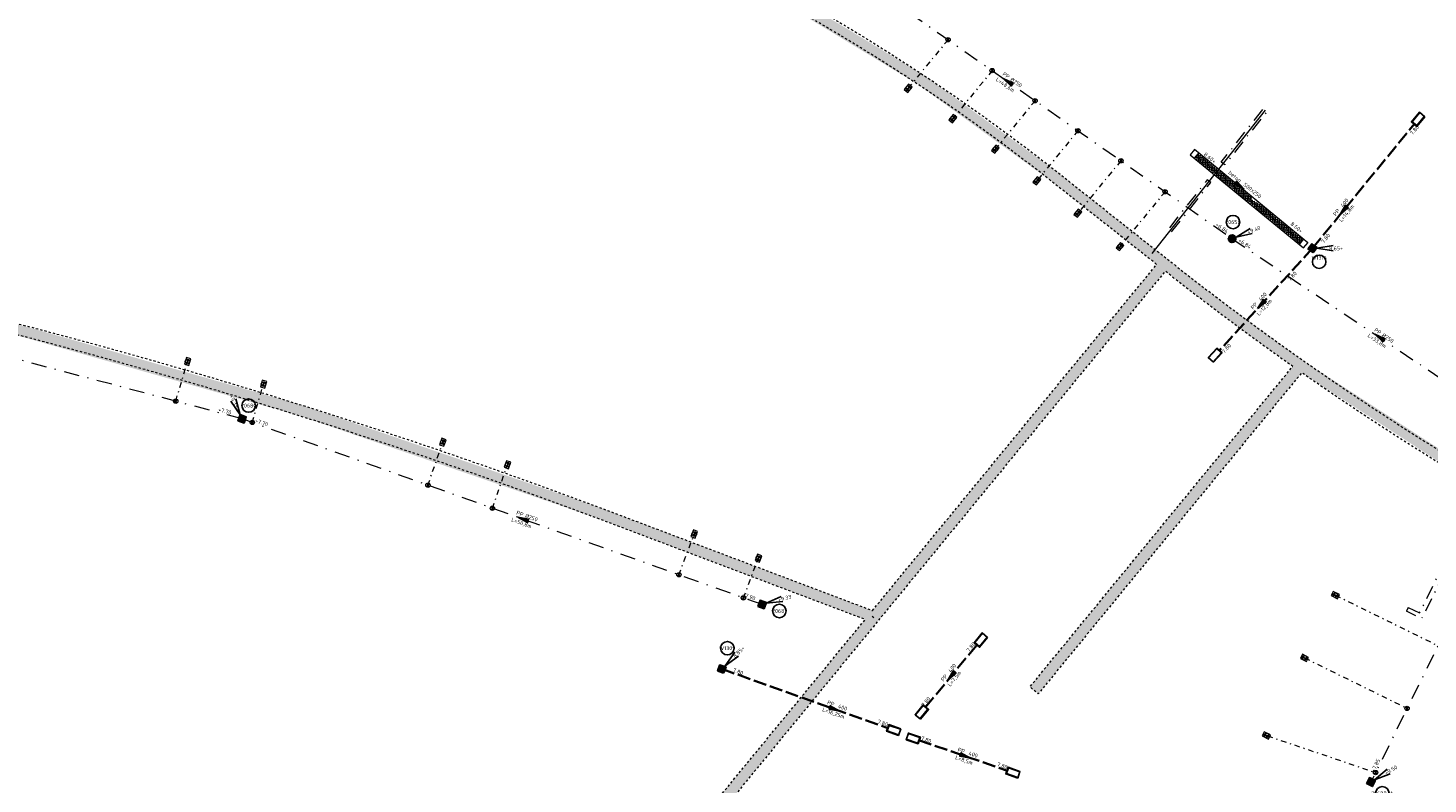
# Model space of a CAD drawing. Header units: metres. Extents: x 166295 to 169354, y 462100 to 463391.
# Tile 17 of 27: x 167630 to 167759, y 462669 to 462738. Entities that reach past the tile are written whole.
import ezdxf
from ezdxf.enums import TextEntityAlignment as Align

# ---------------------------------------------------------------- set-up
doc = ezdxf.new("R2010")
doc.units = ezdxf.units.M
doc.header["$LTSCALE"] = 0.2
for name, pattern in [('DASHDOT', [25.4, 12.7, -6.35, 0, -6.35]), ('NLCS-HIDDEN', [4, 2, -2]), ('RI-HWA_PE', [7.8, 6, -1.8]), ('RI-VWA_HUISAANSLUITING', [6.1, 2.5, -1.8, 0, -1.8]), ('RI-VWA_PE', [15, 7, -4, 0, -4])]:
    doc.linetypes.add(name, pattern=pattern)
for name, color, linetype, lineweight in [('B-WE-KL-ET_LS_OV-G', 8, 'KL-LS-OV-N', 18), ('B-WE-KL-MANTELBUIS-G', 7, 'DASHDOT', 18), ('B-WE-KL-TRACE_WENSTRACE-G', 8, 'NLCS-HIDDEN', 18), ('B-WE-KL-TRACE_WENSTRACE-G2', 252, 'Continuous', 35), ('B-WE-RI-HWA_GOOT_ROOSTERGOOT-G', 252, 'Continuous', 18), ('B-WE-RI-HWA_GOOT_ROOSTERGOOT-V gesloten', 253, 'Continuous', 18), ('B-WE-RI-HWA_PUTNUMMER-S', 252, 'Continuous', 25), ('B-WE-RI-HWA_RIOOLPUT_INSPECTIEPUT-S', 253, 'Continuous', 35), ('B-WE-RI-HWA_STROOMRICHTING-S', 252, 'Continuous', 25), ('B-WE-RI-HWA_TRANSPORTLEIDING_PP_400-G', 252, 'RI-HWA_PE', 35), ('B-WE-RI-HWA_UITSTROOMBAK-S', 252, 'Continuous', 25), ('B-WE-RI-VWA_HUISAANSLUITING_PP_125-G', 252, 'RI-VWA_HUISAANSLUITING', 18), ('B-WE-RI-VWA_HULPSTUK-ONTSTOPPINGSSTUK_PP_125-S', 252, 'Continuous', 20), ('B-WE-RI-VWA_HULPSTUK_INLAAT-KNEVELINLAAT_250-125-G', 252, 'Continuous', 20), ('B-WE-RI-VWA_STROOMRICHTING-S', 252, 'Continuous', 25), ('B-WE-RI-VWA_TRANSPORTLEIDING_PE_250-G', 252, 'RI-VWA_PE', 18), ('N-WE-RI-VWA_PUTNUMMER-S', 32, 'Continuous', 25), ('N-WE-RI-VWA_RIOOLPUT_INSPECTIEPUT-S', 32, 'Continuous', 25)]:
    doc.layers.add(name, color=color, linetype=linetype, lineweight=lineweight)
doc.styles.add('NLCS-ISO', font='NLCS-ISO.ttf')
doc.linetypes.add('KL-LS-OV-N', pattern='A,4,-1,[103,NLCS.SHX,S=0.75,R=0,X=0,Y=0],-1,4,-1.5,["0V",Standard,S=1,R=0,X=0,Y=-0.5],-3', length=14.5)

# ---------------------------------------------------------------- blocks, each defined once
blk = doc.blocks.new('*U75')
at = {"ltscale": 0.1}
blk.add_hatch(color=256, dxfattribs=at).paths.add_polyline_path([(-2.5, 0), (2.5, -0.83), (2.5, 0.83)])
at = {"ltscale": 0.1, "flags": 128}
blk.add_lwpolyline([(-2.5, 0), (2.5, -0.83), (2.5, 0.83)], close=True, dxfattribs=at)
at = {"ltscale": 0.1, "style": 'NLCS-ISO'}
for tag, p in [('BOBL', (-107.41, 0)), ('MAT', (-0.5, 0.5))]:
    blk.add_attdef(tag, text='', height=1.8, dxfattribs=at).set_placement(p, align=Align.BOTTOM_RIGHT)
for tag, p in [('DIA', (0.5, 0.5)), ('BOBR', (116.2, 0))]:
    blk.add_attdef(tag, text='', height=1.8, dxfattribs=at).set_placement(p, align=Align.BOTTOM_LEFT)
at = {"ltscale": 0.1, "style": 'NLCS-ISO', "flags": 1}
blk.add_attdef('PUTNR-L', text='', height=1.8, dxfattribs=at).set_placement((-0.82, -5.89), align=Align.BOTTOM_RIGHT)
at = {"ltscale": 0.1, "style": 'NLCS-ISO'}
blk.add_attdef('JVA', text='', height=1.8, dxfattribs=at).set_placement((0, -1), align=Align.TOP_CENTER)
at = {"ltscale": 0.1, "style": 'NLCS-ISO', "flags": 1}
blk.add_attdef('PUTNR-L', text='', height=1.8, dxfattribs=at).set_placement((1.95, -5.77), align=Align.BOTTOM_LEFT)
blk = doc.blocks.new('*U84')
at = {"ltscale": 0.1}
blk.add_hatch(color=256, dxfattribs=at).paths.add_polyline_path([(2.5, 0), (-2.5, -0.83), (-2.5, 0.83)])
at = {"ltscale": 0.1, "flags": 128}
blk.add_lwpolyline([(2.5, 0), (-2.5, -0.83), (-2.5, 0.83)], close=True, dxfattribs=at)
at = {"ltscale": 0.1, "style": 'NLCS-ISO'}
for tag, p in [('BOBL', (-74.51, 0)), ('MAT', (-0.5, 0.5))]:
    blk.add_attdef(tag, text='', height=1.8, dxfattribs=at).set_placement(p, align=Align.BOTTOM_RIGHT)
for tag, p in [('DIA', (0.5, 0.5)), ('BOBR', (78.97, 0))]:
    blk.add_attdef(tag, text='', height=1.8, dxfattribs=at).set_placement(p, align=Align.BOTTOM_LEFT)
at = {"ltscale": 0.1, "style": 'NLCS-ISO', "flags": 1}
blk.add_attdef('PUTNR-L', text='', height=1.8, dxfattribs=at).set_placement((-0.82, -5.89), align=Align.BOTTOM_RIGHT)
at = {"ltscale": 0.1, "style": 'NLCS-ISO'}
blk.add_attdef('JVA', text='', height=1.8, dxfattribs=at).set_placement((0, -1), align=Align.TOP_CENTER)
at = {"ltscale": 0.1, "style": 'NLCS-ISO', "flags": 1}
blk.add_attdef('PUTNR-L', text='', height=1.8, dxfattribs=at).set_placement((1.95, -5.77), align=Align.BOTTOM_LEFT)
blk = doc.blocks.new('*U85')
at = {"ltscale": 0.1}
blk.add_hatch(color=256, dxfattribs=at).paths.add_polyline_path([(-2.5, 0), (2.5, -0.83), (2.5, 0.83)])
at = {"ltscale": 0.1, "flags": 128}
blk.add_lwpolyline([(-2.5, 0), (2.5, -0.83), (2.5, 0.83)], close=True, dxfattribs=at)
at = {"ltscale": 0.1, "style": 'NLCS-ISO'}
for tag, p in [('BOBL', (-125.03, 0)), ('MAT', (-0.5, 0.5))]:
    blk.add_attdef(tag, text='', height=1.8, dxfattribs=at).set_placement(p, align=Align.BOTTOM_RIGHT)
for tag, p in [('DIA', (0.5, 0.5)), ('BOBR', (106.77, 0))]:
    blk.add_attdef(tag, text='', height=1.8, dxfattribs=at).set_placement(p, align=Align.BOTTOM_LEFT)
at = {"ltscale": 0.1, "style": 'NLCS-ISO', "flags": 1}
blk.add_attdef('PUTNR-L', text='', height=1.8, dxfattribs=at).set_placement((-0.82, -5.89), align=Align.BOTTOM_RIGHT)
at = {"ltscale": 0.1, "style": 'NLCS-ISO'}
blk.add_attdef('JVA', text='', height=1.8, dxfattribs=at).set_placement((0, -1), align=Align.TOP_CENTER)
at = {"ltscale": 0.1, "style": 'NLCS-ISO', "flags": 1}
blk.add_attdef('PUTNR-L', text='', height=1.8, dxfattribs=at).set_placement((1.95, -5.77), align=Align.BOTTOM_LEFT)
blk = doc.blocks.new('*U86')
at = {"ltscale": 0.1}
blk.add_hatch(color=256, dxfattribs=at).paths.add_polyline_path([(-2.5, 0), (2.5, -0.83), (2.5, 0.83)])
at = {"ltscale": 0.1, "flags": 128}
blk.add_lwpolyline([(-2.5, 0), (2.5, -0.83), (2.5, 0.83)], close=True, dxfattribs=at)
at = {"ltscale": 0.1, "style": 'NLCS-ISO'}
for tag, p in [('BOBL', (-133.47, 0)), ('MAT', (-0.5, 0.5))]:
    blk.add_attdef(tag, text='', height=1.8, dxfattribs=at).set_placement(p, align=Align.BOTTOM_RIGHT)
for tag, p in [('DIA', (0.5, 0.5)), ('BOBR', (138.61, 0))]:
    blk.add_attdef(tag, text='', height=1.8, dxfattribs=at).set_placement(p, align=Align.BOTTOM_LEFT)
at = {"ltscale": 0.1, "style": 'NLCS-ISO', "flags": 1}
blk.add_attdef('PUTNR-L', text='', height=1.8, dxfattribs=at).set_placement((-0.82, -5.89), align=Align.BOTTOM_RIGHT)
at = {"ltscale": 0.1, "style": 'NLCS-ISO'}
blk.add_attdef('JVA', text='', height=1.8, dxfattribs=at).set_placement((0, -1), align=Align.TOP_CENTER)
at = {"ltscale": 0.1, "style": 'NLCS-ISO', "flags": 1}
blk.add_attdef('PUTNR-L', text='', height=1.8, dxfattribs=at).set_placement((1.95, -5.77), align=Align.BOTTOM_LEFT)
blk = doc.blocks.new('*U97')
at = {"ltscale": 0.1}
blk.add_hatch(color=256, dxfattribs=at).paths.add_polyline_path([(-2.5, 0), (2.5, -0.83), (2.5, 0.83)])
at = {"ltscale": 0.1, "flags": 128}
blk.add_lwpolyline([(-2.5, 0), (2.5, -0.83), (2.5, 0.83)], close=True, dxfattribs=at)
at = {"ltscale": 0.1, "style": 'NLCS-ISO'}
for tag, p in [('BOBL', (-72.15, 0)), ('MAT', (-0.5, 0.5))]:
    blk.add_attdef(tag, text='', height=1.8, dxfattribs=at).set_placement(p, align=Align.BOTTOM_RIGHT)
for tag, p in [('DIA', (0.5, 0.5)), ('BOBR', (77.02, 0))]:
    blk.add_attdef(tag, text='', height=1.8, dxfattribs=at).set_placement(p, align=Align.BOTTOM_LEFT)
at = {"ltscale": 0.1, "style": 'NLCS-ISO', "flags": 1}
blk.add_attdef('PUTNR-L', text='', height=1.8, dxfattribs=at).set_placement((-0.82, -5.89), align=Align.BOTTOM_RIGHT)
at = {"ltscale": 0.1, "style": 'NLCS-ISO'}
blk.add_attdef('JVA', text='', height=1.8, dxfattribs=at).set_placement((0, -1), align=Align.TOP_CENTER)
at = {"ltscale": 0.1, "style": 'NLCS-ISO', "flags": 1}
blk.add_attdef('PUTNR-L', text='', height=1.8, dxfattribs=at).set_placement((1.95, -5.77), align=Align.BOTTOM_LEFT)
blk = doc.blocks.new('SRI-HULP_INLAAT_125MM-SO')
h = blk.add_hatch(color=256)
h.dxf.hatch_style = 1
h.paths.add_polyline_path([(-0.71, 0.71, 0.198912), (-1, 0, 0.198912), (-0.71, -0.71), (0, 0)])
h = blk.add_hatch(color=256)
h.dxf.hatch_style = 1
h.paths.add_polyline_path([(1, 0, 0.198912), (0.71, 0.71), (0, 0), (0.71, -0.71, 0.198912)])
for p, q in [((-0.71, 0.71), (0.71, -0.71)), ((-0.71, -0.71), (0.71, 0.71))]:
    blk.add_line(p, q)
blk.add_circle((0, 0), 1)
blk = doc.blocks.new('SRI-HULP_ONTSTOP-SO')
at = {"ltscale": 0.1}
for points in [[(-0.87, 0.58, 0.148069), (-1.05, 0, 0.148069), (-0.87, -0.58), (0, 0)], [(0, 0), (0.87, -0.58, 0.148069), (1.05, 0, 0.148069), (0.87, 0.58)]]:
    blk.add_hatch(color=256, dxfattribs=at).paths.add_polyline_path(points)
for p, q in [((0.87, 0.58), (-0.87, -0.58)), ((-0.87, 0.58), (0.87, -0.58))]:
    blk.add_line(p, q, dxfattribs=at)
at = {"flags": 128}
blk.add_lwpolyline([(-1.58, -1.05), (1.57, -1.05), (1.57, 1.05), (-1.58, 1.05)], close=True, dxfattribs=at)
at = {"ltscale": 0.1}
blk.add_circle((0, 0), 1.05, dxfattribs=at)
blk = doc.blocks.new('*U132')
for q in [(8.35, 4.7), (9.28, 2.38)]:
    blk.add_line((1.86, 0.75), q)
blk.add_circle((0.42, 7.64), 3.09)
at = {"ltscale": 0.1, "style": 'NLCS-ISO'}
blk.add_attdef('PUTNR', text='', height=1.8, dxfattribs=at).set_placement((0.42, 7.64), align=Align.MIDDLE_CENTER)
blk.add_attdef('PUTHGT', text='', height=1.8, rotation=21.90319, dxfattribs=at).set_placement((7.09, 2.88), align=Align.MIDDLE_LEFT)
blk = doc.blocks.new('*U137')
for q in [(8.83, 3.72), (9.49, 1.31)]:
    blk.add_line((1.93, 0.53), q)
blk.add_circle((7.94, -2.98), 3.09)
at = {"ltscale": 0.1, "style": 'NLCS-ISO'}
blk.add_attdef('PUTHGT', text='', height=1.8, rotation=15.33488, dxfattribs=at).set_placement((7.37, 2.05), align=Align.MIDDLE_LEFT)
blk.add_attdef('PUTNR', text='', height=1.8, dxfattribs=at).set_placement((7.94, -2.98), align=Align.MIDDLE_CENTER)
blk = doc.blocks.new('*U157')
for q in [(7.53, 5.92), (8.81, 3.77)]:
    blk.add_line((1.72, 1.02), q)
blk.add_circle((5.23, -5.15), 3.09)
at = {"ltscale": 0.1, "style": 'NLCS-ISO'}
blk.add_attdef('PUTHGT', text='', height=1.8, rotation=30.69055, dxfattribs=at).set_placement((6.56, 3.93), align=Align.MIDDLE_LEFT)
blk.add_attdef('PUTNR', text='', height=1.8, dxfattribs=at).set_placement((5.23, -5.15), align=Align.MIDDLE_CENTER)
blk = doc.blocks.new('*U166')
for q in [(-5.13, 8.1), (-2.86, 9.15)]:
    blk.add_line((-0.84, 1.81), q)
blk.add_circle((3.05, 6.08), 3.09)
at = {"ltscale": 0.1, "style": 'NLCS-ISO'}
blk.add_attdef('PUTHGT', text='', height=1.8, rotation=294.84496, dxfattribs=at).set_placement((-5, 10.87), align=Align.MIDDLE_LEFT)
blk.add_attdef('PUTNR', text='', height=1.8, dxfattribs=at).set_placement((3.05, 6.08), align=Align.MIDDLE_CENTER)
blk = doc.blocks.new('*U237')
at = {"ltscale": 0.1}
blk.add_hatch(color=256, dxfattribs=at).paths.add_polyline_path([(-2.5, 0), (2.5, 0.83), (2.5, -0.83)])
at = {"ltscale": 0.1, "flags": 128}
blk.add_lwpolyline([(-2.5, 0), (2.5, 0.83), (2.5, -0.83)], close=True, dxfattribs=at)
at = {"ltscale": 0.1, "style": 'NLCS-ISO'}
for tag, p in [('MAT', (-1, 0.5)), ('BOBL', (-12.59, -3.24))]:
    blk.add_attdef(tag, text='', height=1.8, dxfattribs=at).set_placement(p, align=Align.BOTTOM_RIGHT)
for tag, p in [('DIA', (1, 0.5)), ('BOBR', (46.93, -3.24))]:
    blk.add_attdef(tag, text='', height=1.8, dxfattribs=at).set_placement(p, align=Align.BOTTOM_LEFT)
blk.add_attdef('JVA', text='', height=1.8, dxfattribs=at).set_placement((0, -1), align=Align.TOP_CENTER)
blk = doc.blocks.new('*U240')
at = {"ltscale": 0.1}
blk.add_hatch(color=256, dxfattribs=at).paths.add_polyline_path([(-2.5, 0), (2.5, 0.83), (2.5, -0.83)])
at = {"ltscale": 0.1, "flags": 128}
blk.add_lwpolyline([(-2.5, 0), (2.5, 0.83), (2.5, -0.83)], close=True, dxfattribs=at)
at = {"ltscale": 0.1, "style": 'NLCS-ISO'}
for tag, p in [('BOBL', (-14.05, 0)), ('MAT', (-1, 0.5))]:
    blk.add_attdef(tag, text='', height=1.8, dxfattribs=at).set_placement(p, align=Align.BOTTOM_RIGHT)
for tag, p in [('DIA', (1, 0.5)), ('BOBR', (13.66, 0))]:
    blk.add_attdef(tag, text='', height=1.8, dxfattribs=at).set_placement(p, align=Align.BOTTOM_LEFT)
blk.add_attdef('JVA', text='', height=1.8, dxfattribs=at).set_placement((0, -1), align=Align.TOP_CENTER)
blk = doc.blocks.new('*U241')
at = {"ltscale": 0.1}
blk.add_hatch(color=256, dxfattribs=at).paths.add_polyline_path([(2.5, 0), (-2.5, 0.83), (-2.5, -0.83)])
at = {"ltscale": 0.1, "flags": 128}
blk.add_lwpolyline([(2.5, 0), (-2.5, 0.83), (-2.5, -0.83)], close=True, dxfattribs=at)
at = {"ltscale": 0.1, "style": 'NLCS-ISO'}
for tag, p in [('BOBL', (-17.1, 0)), ('MAT', (-1, 0.5))]:
    blk.add_attdef(tag, text='', height=1.8, dxfattribs=at).set_placement(p, align=Align.BOTTOM_RIGHT)
for tag, p in [('DIA', (1, 0.5)), ('BOBR', (15.03, 0))]:
    blk.add_attdef(tag, text='', height=1.8, dxfattribs=at).set_placement(p, align=Align.BOTTOM_LEFT)
blk.add_attdef('JVA', text='', height=1.8, dxfattribs=at).set_placement((0, -1), align=Align.TOP_CENTER)
blk = doc.blocks.new('*U246')
at = {"ltscale": 0.1}
blk.add_hatch(color=256, dxfattribs=at).paths.add_polyline_path([(2.5, 0), (-2.5, 0.83), (-2.5, -0.83)])
at = {"ltscale": 0.1, "flags": 128}
blk.add_lwpolyline([(2.5, 0), (-2.5, 0.83), (-2.5, -0.83)], close=True, dxfattribs=at)
at = {"ltscale": 0.1, "style": 'NLCS-ISO'}
for tag, p in [('BOBL', (-15.67, 0)), ('MAT', (-1, 0.5))]:
    blk.add_attdef(tag, text='', height=1.8, dxfattribs=at).set_placement(p, align=Align.BOTTOM_RIGHT)
for tag, p in [('DIA', (1, 0.5)), ('BOBR', (29.16, 0))]:
    blk.add_attdef(tag, text='', height=1.8, dxfattribs=at).set_placement(p, align=Align.BOTTOM_LEFT)
blk.add_attdef('JVA', text='', height=1.8, dxfattribs=at).set_placement((0, -1), align=Align.TOP_CENTER)
blk = doc.blocks.new('*U247')
at = {"ltscale": 0.1}
blk.add_hatch(color=256, dxfattribs=at).paths.add_polyline_path([(-2.5, 0), (2.5, 0.83), (2.5, -0.83)])
at = {"ltscale": 0.1, "flags": 128}
blk.add_lwpolyline([(-2.5, 0), (2.5, 0.83), (2.5, -0.83)], close=True, dxfattribs=at)
at = {"ltscale": 0.1, "style": 'NLCS-ISO'}
for tag, p in [('MAT', (-1, 0.5)), ('BOBL', (-23.25, -3.24))]:
    blk.add_attdef(tag, text='', height=1.8, dxfattribs=at).set_placement(p, align=Align.BOTTOM_RIGHT)
for tag, p in [('DIA', (1, 0.5)), ('BOBR', (16.79, -3.24))]:
    blk.add_attdef(tag, text='', height=1.8, dxfattribs=at).set_placement(p, align=Align.BOTTOM_LEFT)
blk.add_attdef('JVA', text='', height=1.8, dxfattribs=at).set_placement((0, -1), align=Align.TOP_CENTER)
blk = doc.blocks.new('SRI-UITSTROOMBAK-SO')
for p, q in [((-3.3, 0), (3.2, 0)), ((-3.3, 11.6), (3.2, 11.6)), ((-3.3, 0), (-3.3, 11.6)), ((-2.7, 0.5), (-2.7, 11.6)), ((-2.7, 0.5), (2.8, 0.5)), ((2.8, 0.5), (2.8, 11.6)), ((3.2, 0), (3.2, 11.6))]:
    blk.add_line(p, q)
at = {"flags": 128}
blk.add_lwpolyline([(-3.3, 11.6), (3.2, 11.6), (3.2, 0), (-3.3, 0)], close=True, dxfattribs=at)
blk = doc.blocks.new('*U253')
at = {"ltscale": 0.1}
blk.add_hatch(color=256, dxfattribs=at).paths.add_polyline_path([(2.5, 0), (-2.5, 0.83), (-2.5, -0.83)])
at = {"ltscale": 0.1, "flags": 128}
blk.add_lwpolyline([(2.5, 0), (-2.5, 0.83), (-2.5, -0.83)], close=True, dxfattribs=at)
at = {"ltscale": 0.1, "style": 'NLCS-ISO'}
for tag, p in [('BOBL', (-45.29, 0)), ('MAT', (-1, 0.5))]:
    blk.add_attdef(tag, text='', height=1.8, dxfattribs=at).set_placement(p, align=Align.BOTTOM_RIGHT)
for tag, p in [('DIA', (1, 0.5)), ('BOBR', (20.51, 0))]:
    blk.add_attdef(tag, text='', height=1.8, dxfattribs=at).set_placement(p, align=Align.BOTTOM_LEFT)
blk.add_attdef('JVA', text='', height=1.8, dxfattribs=at).set_placement((0, -1), align=Align.TOP_CENTER)
blk = doc.blocks.new('*U198')
for q in [(9.5, 1.25), (9.5, -1.25)]:
    blk.add_line((2, 0), q)
blk.add_circle((3.05, -6.19), 3.09)
at = {"ltscale": 0.1, "style": 'NLCS-ISO'}
blk.add_attdef('PUTHGT', text='', height=1.8, dxfattribs=at).set_placement((7.65, -0.03), align=Align.MIDDLE_LEFT)
blk.add_attdef('PUTNR', text='', height=1.8, dxfattribs=at).set_placement((3.05, -4.39), align=Align.MIDDLE_CENTER)
blk = doc.blocks.new('*U222')
for q in [(5.83, 7.6), (7.6, 5.83)]:
    blk.add_line((1.41, 1.41), q)
blk.add_circle((2.41, 9.45), 3.09)
at = {"ltscale": 0.1, "style": 'NLCS-ISO'}
blk.add_attdef('PUTHGT', text='', height=1.8, rotation=45, dxfattribs=at).set_placement((5.39, 5.43), align=Align.MIDDLE_LEFT)
blk.add_attdef('PUTNR', text='', height=1.8, dxfattribs=at).set_placement((2.41, 9.45), align=Align.MIDDLE_CENTER)
blk = doc.blocks.new('Inspectieputdeksel 610x610')
h = blk.add_hatch()
h.set_pattern_fill('ANGLE', color=253, scale=0.2)
h.set_pattern_definition([(0, (0, 0), (0, 0.055), [0.04, -0.015]), (90, (0, 0), (-0.055, 3e-18), [0.04, -0.015])])
h.paths.add_polyline_path([(-0.305, -0.305), (0.305, -0.305), (0.305, 0.305), (-0.305, 0.305)])
blk.add_lwpolyline([(-0.305, -0.305), (0.305, -0.305), (0.305, 0.305), (-0.305, 0.305)], close=True)
blk.add_circle((0, 0), 0.26)
blk = doc.blocks.new('HWA facaderooster 560x560')
h = blk.add_hatch()
h.set_pattern_fill('ANSI37', color=253, scale=0.3, angle=45)
h.set_pattern_definition([(90, (-24.766923, -12.16295), (-0.0375, 0), []), (180, (-24.766923, -12.16295), (-3e-18, -0.0375), [])])
h.paths.add_polyline_path([(-0.28, -0.28), (0.28, -0.28), (0.28, 0.28), (-0.28, 0.28)])
blk.add_lwpolyline([(-0.28, -0.28), (0.28, -0.28), (0.28, 0.28), (-0.28, 0.28)], close=True)
blk = doc.blocks.new('Inspectieputdeksel opboor')
h = blk.add_hatch(color=256)
h.dxf.hatch_style = 1
edge = h.paths.add_edge_path()
edge.add_arc((0, 0), 0.36, 0, 180)
edge.add_arc((0, 0), 0.36, 180, 360)
edge = h.paths.add_edge_path(flags=16)
edge.add_arc((0, 0), 0.26, 0, 180)
edge.add_arc((0, 0), 0.26, 180, 360)
h = blk.add_hatch()
h.set_pattern_fill('ANGLE', color=253, scale=0.2, angle=-171.811)
h.set_pattern_definition([(188.189045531, (-167439.436596, -462795.33766), (0.007834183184, -0.0544391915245), [0.04, -0.015]), (278.189045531, (-167439.436596, -462795.33766), (0.0544391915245, 0.007834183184), [0.04, -0.015])])
edge = h.paths.add_edge_path()
edge.add_arc((0, 0), 0.36, 0, 180)
edge.add_arc((0, 0), 0.36, 180, 360)
at = {"lineweight": 0}
for points in [[(0.36, 0, 1), (-0.36, 0, 1)], [(0.26, 0, 1), (-0.26, 0, 1), (0.26, 0)]]:
    blk.add_lwpolyline(points, format="xyb", close=True, dxfattribs=at)

msp = doc.modelspace()

# ---------------------------------------------------------------- hatches: boundary and pattern name
at = {"layer": 'B-WE-RI-HWA_GOOT_ROOSTERGOOT-V gesloten'}
h = msp.add_hatch(dxfattribs=at)
h.set_pattern_fill('ANSI37', color=256, scale=0.05, angle=317.8692)
h.set_pattern_definition([(2.869167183, (-220304.17205, 159931.89039), (-0.00794630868, 0.15855099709), []), (92.869167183, (-220304.17205, 159931.89039), (-0.15855099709, -0.00794630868), [])])
h.paths.add_polyline_path([(167743.07, 462722.49), (167738.1, 462726.57), (167737.78, 462726.19), (167747.43, 462718.26), (167747.75, 462718.64), (167743.84, 462721.85), (167742.96, 462722.36)])

# ---------------------------------------------------------------- linework, layer by layer
at = {"layer": 'B-WE-KL-ET_LS_OV-G', "flags": 128}
for points in [[(167744.25, 462730.53), (167733.83, 462717.35)], [(167708.1, 462684.03), (167708.26, 462683.89)]]:
    msp.add_lwpolyline(points, dxfattribs=at)
at = {"layer": 'B-WE-KL-MANTELBUIS-G', "ltscale": 0.5, "flags": 128}
for points in [[(167740.54, 462725.51), (167740.23, 462725.77), (167744.09, 462730.65), (167744.41, 462730.4)], [(167735.66, 462719.34), (167739.26, 462723.89), (167738.94, 462724.14), (167735.35, 462719.59)]]:
    msp.add_lwpolyline(points, close=True, dxfattribs=at)
for points in [[(167757.43, 462684.82), (167758.47, 462684.31), (167764.35, 462696.18), (167764.71, 462696), (167758.65, 462683.78), (167757.25, 462684.46)], [(167757.43, 462684.82), (167757.25, 462684.46)]]:
    msp.add_lwpolyline(points, dxfattribs=at)
at = {"layer": 'B-WE-KL-TRACE_WENSTRACE-G', "ltscale": 0.5, "flags": 128}
msp.add_lwpolyline([(167796.65, 462680.38), (167819.02, 462722.3, -0.038224), (167812.39, 462723.96, -0.168181), (167789.16, 462741.78, 0.056163), (167781.24, 462751.28), (167779.82, 462749.73, 0.066466), (167768.46, 462758.04, 0.053779), (167757.93, 462762.38), (167714.63, 462775.01, -0.203092), (167710.46, 462778.42), (167698.6, 462781.88), (167698.6, 462781.88), (167625.65, 462803.16, 0.106924), (167614.77, 462803.93), (167608.62, 462769.34, -0.01691), (167657.12, 462758.57, -0.104612), (167725.28, 462724.74), (167734.9, 462717.13, 0.015501), (167748.19, 462707.22, 0.052172), (167796.65, 462680.38, -0.052172)], format="xyb", dxfattribs=at)
for points in [[(167708.14, 462684.53), (167734.28, 462716.35), (167724.66, 462723.96, 0.104612), (167656.87, 462757.61, 0.016907), (167608.44, 462768.35), (167604.07, 462743.71), (167599.46, 462717.81, -0.040289), (167683.33, 462693.9)], [(167656.26, 462621.39), (167707.47, 462683.71), (167682.98, 462692.96, 0.040278), (167599.29, 462716.82), (167598.63, 462713.14, 0.004439), (167596, 462697.92, 0.010439), (167592.56, 462673.38, 0.008465), (167590.53, 462653.38)], [(167657.18, 462620.94), (167659.56, 462619.78, 0.032681), (167722.51, 462609.4, 0.006699), (167735.56, 462608.3), (167749.84, 462607.28), (167757.35, 462606.74), (167759.97, 462611.66), (167774.03, 462638.01), (167755.08, 462648.12), (167709.92, 462663.29), (167710.24, 462664.23), (167755.48, 462649.04), (167774.51, 462638.89), (167785.05, 462658.65), (167796.18, 462679.5, -0.052088), (167747.62, 462706.4), (167723.39, 462676.88), (167722.62, 462677.51), (167746.8, 462706.98, -0.013699), (167735.07, 462715.73)]]:
    msp.add_lwpolyline(points, format="xyb", close=True, dxfattribs=at)
at = {"layer": 'B-WE-KL-TRACE_WENSTRACE-G2', "const_width": 1, "flags": 128}
for points in [[(167796.87, 462679.75), (167819.79, 462722.69, -0.04216), (167812.55, 462724.43, -0.168181), (167789.58, 462742.06, 0.058466), (167781.21, 462752), (167779.79, 462750.44, 0.064068), (167768.7, 462758.48, 0.053779), (167758.07, 462762.86), (167714.77, 462775.49, -0.21159), (167710.81, 462778.84), (167698.74, 462782.36), (167625.79, 462803.64, 0.110411), (167614.34, 462804.37), (167608.04, 462768.94, -0.017078), (167656.99, 462758.09, -0.104612), (167724.97, 462724.35), (167734.59, 462716.74, 0.0155), (167747.91, 462706.81, 0.052602)], [(167708.3, 462683.93), (167734.99, 462716.43), (167724.97, 462724.35, 0.104612), (167656.99, 462758.09, 0.017078), (167608.04, 462768.94), (167603.57, 462743.8), (167598.89, 462717.41, -0.040515), (167683.16, 462693.43)]]:
    msp.add_lwpolyline(points, format="xyb", close=True, dxfattribs=at)
msp.add_lwpolyline([(167723.71, 462677.26), (167723.32, 462677.58), (167747.53, 462707.07, -0.014663), (167734.99, 462716.43), (167656.8, 462621.26)], format="xyb", dxfattribs=at)
msp.add_lwpolyline([(167747.23, 462706.72), (167723, 462677.2)], dxfattribs=at)
at = {"layer": 'B-WE-RI-HWA_GOOT_ROOSTERGOOT-G'}
for points in [[(167737.76, 462726.93), (167737.35, 462726.44)], [(167737.75, 462726.94), (167748.18, 462718.37)], [(167737.35, 462726.44), (167747.78, 462717.87)], [(167738.15, 462726.62), (167737.74, 462726.12)], [(167747.79, 462718.7), (167747.38, 462718.2)], [(167748.18, 462718.38), (167747.77, 462717.89)]]:
    msp.add_lwpolyline(points, dxfattribs=at)
at = {"layer": 'B-WE-RI-HWA_TRANSPORTLEIDING_PP_400-G'}
for points in [[(167748.62, 462717.84), (167758, 462729.29)], [(167748.62, 462717.84), (167740.02, 462708.4)], [(167713, 462675.61), (167717.77, 462681.41)], [(167694.28, 462679.16), (167709.58, 462673.72)], [(167712.39, 462672.61), (167720.55, 462669.81)]]:
    msp.add_lwpolyline(points, dxfattribs=at)
at = {"layer": 'B-WE-RI-VWA_HUISAANSLUITING_PP_125-G'}
for points in [[(167715.09, 462737.01), (167711.42, 462732.55)], [(167719.15, 462734.17), (167715.53, 462729.76)], [(167723.1, 462731.4), (167719.44, 462726.95)], [(167727.04, 462728.64), (167723.26, 462724.04)], [(167730.99, 462725.88), (167727.03, 462721.07)], [(167735.05, 462723.04), (167730.91, 462718)], [(167644.05, 462703.78), (167645.14, 462707.43)], [(167651.09, 462701.83), (167652.13, 462705.35)], [(167667.25, 462696.06), (167668.62, 462700.01)], [(167673.18, 462693.94), (167674.57, 462697.94)], [(167690.34, 462687.82), (167691.75, 462691.57)], [(167696.27, 462685.7), (167697.65, 462689.34)], [(167750.72, 462685.95), (167760.16, 462681.3)], [(167747.88, 462680.18), (167757.32, 462675.54)], [(167744.46, 462673.02), (167754.42, 462669.64)]]:
    msp.add_lwpolyline(points, dxfattribs=at)
at = {"layer": 'B-WE-RI-VWA_TRANSPORTLEIDING_PE_250-G', "flags": 128}
for points in [[(167701.4, 462746.59), (167741.22, 462718.72)], [(167741.22, 462718.72), (167769.31, 462699.92)], [(167650.15, 462702.16), (167592.8, 462717.34)], [(167697.99, 462685.09), (167650.15, 462702.16)], [(167769.31, 462699.92), (167753.99, 462668.76)]]:
    msp.add_lwpolyline(points, dxfattribs=at)

# ---------------------------------------------------------------- block references
at = {"layer": 'B-WE-RI-HWA_PUTNUMMER-S', "xscale": 0.2, "yscale": 0.2, "zscale": 0.2}
for name, p, values in [('*U198', (167748.62, 462717.84), {'PUTNR': 'W1316', 'PUTHGT': '8.65+'}), ('*U222', (167694.31, 462679.18), {'PUTNR': 'W1309', 'PUTHGT': '8.85+'})]:
    msp.add_blockref(name, p, dxfattribs=at).add_auto_attribs(values)
at = {"layer": 'B-WE-RI-HWA_RIOOLPUT_INSPECTIEPUT-S'}
for p, rotation in [((167748.62, 462717.84), 53.94747814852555), ((167694.28, 462679.16), 70.42916597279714)]:
    msp.add_blockref('HWA facaderooster 560x560', p, dxfattribs=dict(at, rotation=rotation))
at = {"layer": 'B-WE-RI-HWA_STROOMRICHTING-S'}
for name, p, xscale, yscale, zscale, rotation, values in [('*U237', (167751.46, 462721.3), 0.2000000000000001, 0.2000000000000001, 0.2000000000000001, 50.6682057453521, {'MAT': 'PP', 'DIA': '400', 'JVA': 'L=14,8m', 'BOBL': '7.80', 'BOBR': '7.80'}), ('*U246', (167741.93, 462723.58), 0.2, 0.2, 0.2, 321.2814153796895, {'MAT': 'beton', 'DIA': '500x250', 'BOBL': '8.60+', 'BOBR': '8.60+'}), ('*U247', (167743.9, 462712.67), 0.2000000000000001, 0.2000000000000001, 0.2000000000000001, 47.66052521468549, {'MAT': 'PP', 'DIA': '400', 'JVA': 'L=12,8m', 'BOBL': '7.80', 'BOBR': '7.80'}), ('*U240', (167715.38, 462678.51), 0.2, 0.2, 0.2, 50.5911913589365, {'MAT': 'PP', 'DIA': '400', 'JVA': 'L=7,5m', 'BOBL': '7.80', 'BOBR': '7.80'}), ('*U253', (167704.68, 462675.46), 0.2, 0.2, 0.2, 340.4291659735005, {'MAT': 'PP', 'DIA': '400', 'JVA': 'L=16,25m', 'BOBL': '7.80', 'BOBR': '7.80'}), ('*U241', (167716.69, 462671.13), 0.1999999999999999, 0.1999999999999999, 0.1999999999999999, 341.0566547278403, {'MAT': 'PP', 'DIA': '400', 'JVA': 'L=8,5m', 'BOBL': '7.80', 'BOBR': '7.80'})]:
    msp.add_blockref(name, p, dxfattribs=dict(at, xscale=xscale, yscale=yscale, zscale=zscale, rotation=rotation)).add_auto_attribs(values)
at = {"layer": 'B-WE-RI-HWA_UITSTROOMBAK-S'}
for p, xscale, yscale, zscale, rotation in [((167757.97, 462729.25), -0.1, 0.1, 0.1, 320.6682057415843), ((167740.05, 462708.44), 0.1, 0.1, 0.1, 137.8032744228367), ((167717.74, 462681.37), -0.1, 0.1, 0.1, 320.5580128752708), ((167713.04, 462675.65), 0.1, 0.1, 0.1, 140.5911913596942), ((167709.54, 462673.74), 0.09999999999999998, 0.09999999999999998, 0.09999999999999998, 250.8126470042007), ((167712.44, 462672.59), 0.1, 0.1, 0.1, 71.073243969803), ((167720.51, 462669.82), -0.09999999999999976, 0.09999999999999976, 0.1, 251.0400654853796)]:
    msp.add_blockref('SRI-UITSTROOMBAK-SO', p, dxfattribs=dict(at, xscale=xscale, yscale=yscale, zscale=zscale, rotation=rotation))
at = {"layer": 'B-WE-RI-VWA_HULPSTUK-ONTSTOPPINGSSTUK_PP_125-S'}
for p, xscale, yscale, zscale, rotation in [((167711.42, 462732.55), 0.2, 0.2, 0.2, 50.59119135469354), ((167715.53, 462729.76), 0.2, 0.2, 0.2, 50.59119135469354), ((167719.44, 462726.95), 0.2, 0.2, 0.2, 50.59119135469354), ((167723.26, 462724.04), 0.2, 0.2, 0.2, 50.59119135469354), ((167727.03, 462721.07), 0.2, 0.2, 0.2, 50.59119135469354), ((167730.91, 462718), 0.2, 0.2, 0.2, 50.59119135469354), ((167645.14, 462707.43), 0.2000000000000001, 0.2000000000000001, 0.2000000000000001, 73.41899883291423), ((167652.13, 462705.35), 0.2000000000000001, 0.2000000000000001, 0.2000000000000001, 73.41899883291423), ((167668.62, 462700.01), 0.2, 0.2, 0.2, 70.81887964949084), ((167674.57, 462697.94), 0.2, 0.2, 0.2, 70.81887964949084), ((167691.75, 462691.57), 0.2, 0.2, 0.2, 69.31088933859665), ((167697.65, 462689.34), 0.2, 0.2, 0.2, 69.31088933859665), ((167750.72, 462685.95), 0.2, 0.2, 0.2, 153.8037590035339), ((167747.88, 462680.18), 0.2, 0.2, 0.2, 153.8037590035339), ((167744.37, 462673.05), 0.2, 0.2, 0.2, 153.8037590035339)]:
    msp.add_blockref('SRI-HULP_ONTSTOP-SO', p, dxfattribs=dict(at, xscale=xscale, yscale=yscale, zscale=zscale, rotation=rotation))
at = {"layer": 'B-WE-RI-VWA_HULPSTUK_INLAAT-KNEVELINLAAT_250-125-G', "xscale": 0.1999999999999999, "yscale": 0.1999999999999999, "zscale": 0.1999999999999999, "rotation": 87.33560496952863}
for p in [(167715.09, 462737.01), (167719.15, 462734.17), (167723.1, 462731.4), (167727.04, 462728.64), (167730.99, 462725.88), (167735.05, 462723.04), (167644.05, 462703.78), (167651.09, 462701.83), (167667.25, 462696.06), (167673.18, 462693.94), (167690.34, 462687.82), (167696.27, 462685.7), (167757.32, 462675.54), (167754.42, 462669.64)]:
    msp.add_blockref('SRI-HULP_INLAAT_125MM-SO', p, dxfattribs=at)
at = {"layer": 'B-WE-RI-VWA_STROOMRICHTING-S'}
for name, p, xscale, yscale, zscale, rotation, values in [('*U75', (167720.57, 462733.17), 0.1999999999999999, 0.1999999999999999, 0.1999999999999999, 325.0115214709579, {'MAT': 'PP', 'DIA': '%%c250', 'JVA': 'L=48,6m', 'BOBL': '+6.74', 'BOBR': '+6.84'}), ('*U97', (167754.76, 462709.65), 0.2, 0.2, 0.2, 326.2016092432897, {'MAT': 'PP', 'DIA': '%%c250', 'JVA': 'L=33,8m', 'BOBL': '+6.84', 'BOBR': '+6.91'}), ('*U86', (167621.11, 462709.84), 0.2, 0.2, 0.2, 345.1818757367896, {'MAT': 'PP', 'DIA': '%%c250', 'JVA': 'L=59,3m', 'BOBL': '+7.46', 'BOBR': '+7.70'}), ('*U85', (167675.99, 462692.94), 0.2000000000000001, 0.2000000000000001, 0.2000000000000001, 340.3586253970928, {'MAT': 'PP', 'DIA': '%%c250', 'JVA': 'L=50,8m', 'BOBL': '+7.70', 'BOBR': '+7.90'}), ('*U84', (167761.54, 462684.11), 0.2, 0.2, 0.2, 63.80375900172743, {'MAT': 'PP', 'DIA': '%%c250', 'JVA': 'L=34m', 'BOBL': '+7.85', 'BOBR': '+7.71'})]:
    msp.add_blockref(name, p, dxfattribs=dict(at, xscale=xscale, yscale=yscale, zscale=zscale, rotation=rotation)).add_auto_attribs(values)
at = {"layer": 'N-WE-RI-VWA_PUTNUMMER-S', "xscale": 0.2, "yscale": 0.2, "zscale": 0.2}
for name, p, values in [('*U132', (167741.22, 462718.72), {'PUTNR': '20658', 'PUTHGT': '+9.40'}), ('*U166', (167650.15, 462702.16), {'PUTNR': '20680', 'PUTHGT': '+9.33'}), ('*U137', (167697.99, 462685.09), {'PUTNR': '20681', 'PUTHGT': '+9.33'}), ('*U157', (167753.99, 462668.76), {'PUTNR': '20689-A', 'PUTHGT': '+9.50'})]:
    msp.add_blockref(name, p, dxfattribs=at).add_auto_attribs(values)
at = {"layer": 'N-WE-RI-VWA_RIOOLPUT_INSPECTIEPUT-S'}
msp.add_blockref('Inspectieputdeksel opboor', (167741.22, 462718.72), dxfattribs=at)
for p, rotation in [((167650.15, 462702.16), 340.3586253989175), ((167697.99, 462685.09), 339.9773844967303), ((167753.99, 462668.76), 333.8037590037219)]:
    msp.add_blockref('Inspectieputdeksel 610x610', p, dxfattribs=dict(at, rotation=rotation))

doc.saveas('drawing.dxf')
